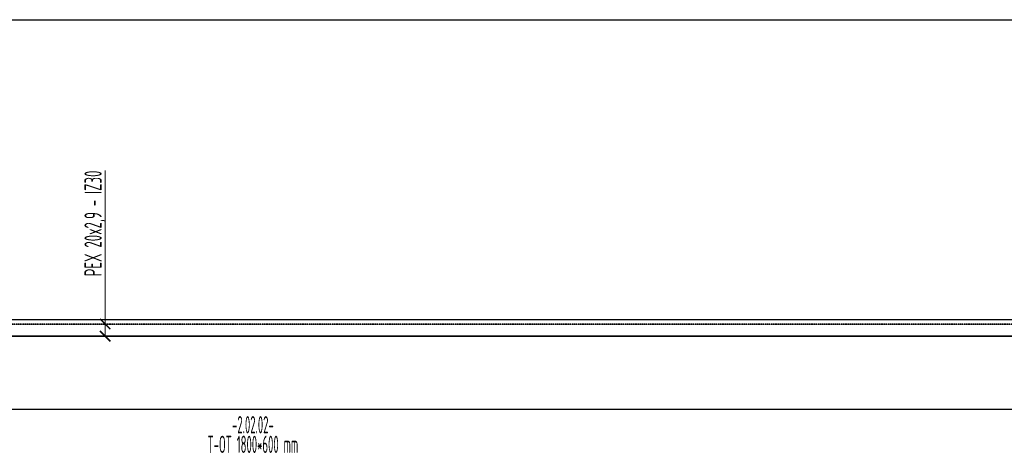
# Model space of a CAD drawing. Header units: millimetres. Extents: x -727 to 69715, y -15705 to 98123.
# Tile 50 of 256: x 11279 to 18393, y -10723 to -7589. Entities that reach past the tile are written whole.
import ezdxf
from ezdxf.enums import TextEntityAlignment as Align

# ---------------------------------------------------------------- set-up
doc = ezdxf.new("R2010")
doc.units = ezdxf.units.MM
doc.linetypes.add('VERDECKT', pattern=[9.525, 6.35, -3.175])
for name, color, linetype, lineweight in [('JS_VYT_POPIS - OBECNĚ', 7, 'Continuous', 5), ('UT_KOTY - DIMENZE', 7, 'Continuous', 5), ('UT_SCHÉMA_PŘÍVOD', 10, 'Continuous', 35), ('UT_SCHÉMA_ZPÁTEČKA', 172, 'VERDECKT', 35)]:
    doc.layers.add(name, color=color, linetype=linetype, lineweight=lineweight)
doc.styles.add('ISOCP 2.5', font='isocp.shx', dxfattribs={"width": 0.6, "height": 2.5})
doc.styles.add('VZT_POPIS', font='isocp.shx', dxfattribs={"width": 0.6, "height": 125})

# ---------------------------------------------------------------- blocks, each defined once
blk = doc.blocks.new('_ArchTick')
at = {"color": 0, "linetype": 'ByBlock', "const_width": 0.15}
blk.add_lwpolyline([(-0.5, -0.5), (0.5, 0.5)], dxfattribs=at)

msp = doc.modelspace()

# ---------------------------------------------------------------- linework, layer by layer
for p, q in [((-727.4, -7589.4), (68024.3, -7589.4)), ((-727.4, -9754.7), (68024.3, -9754.7)), ((-727.4, -10404.7), (68024.3, -10404.7))]:
    msp.add_line(p, q)
at = {"layer": 'UT_KOTY - DIMENZE'}
for points in [[(11897.1, -9481.1), (11897.1, -8679.5)], [(11897.1, -9788.6), (11897.1, -9481.1)], [(11897.1, -9875.7), (11897.1, -9481.1)]]:
    msp.add_lwpolyline(points, dxfattribs=at)
at = {"layer": 'UT_SCHÉMA_PŘÍVOD'}
msp.add_line((7258.9, -9875.7), (39959, -9875.7), dxfattribs=at)
at = {"layer": 'UT_SCHÉMA_ZPÁTEČKA', "ltscale": 0.3}
msp.add_line((7358.9, -9788.6), (39850.4, -9788.6), dxfattribs=at)

# ---------------------------------------------------------------- block references
at = {"layer": 'UT_KOTY - DIMENZE', "xscale": 75, "yscale": 75, "zscale": 75, "rotation": 270}
for p in [(11897.1, -9788.6), (11897.1, -9875.7)]:
    msp.add_blockref('_ArchTick', p, dxfattribs=at)

# ---------------------------------------------------------------- texts
at = {"layer": 'JS_VYT_POPIS - OBECNĚ', "style": 'VZT_POPIS', "width": 0.5}
for s, p in [('-2.02.02-', (12964.5, -10516.1)), ('T-OT 1800*600 mm', (12964.5, -10657.8))]:
    msp.add_text(s, height=125, dxfattribs=at).set_placement(p, align=Align.MIDDLE_CENTER)
at = {"layer": 'UT_KOTY - DIMENZE', "insert": (11747.1, -8679.5), "char_height": 125, "attachment_point": 3, "rotation": 90, "style": 'ISOCP 2.5'}
msp.add_mtext('PEX 20x2,9 - IZ30', dxfattribs=at)

doc.saveas('drawing.dxf')
